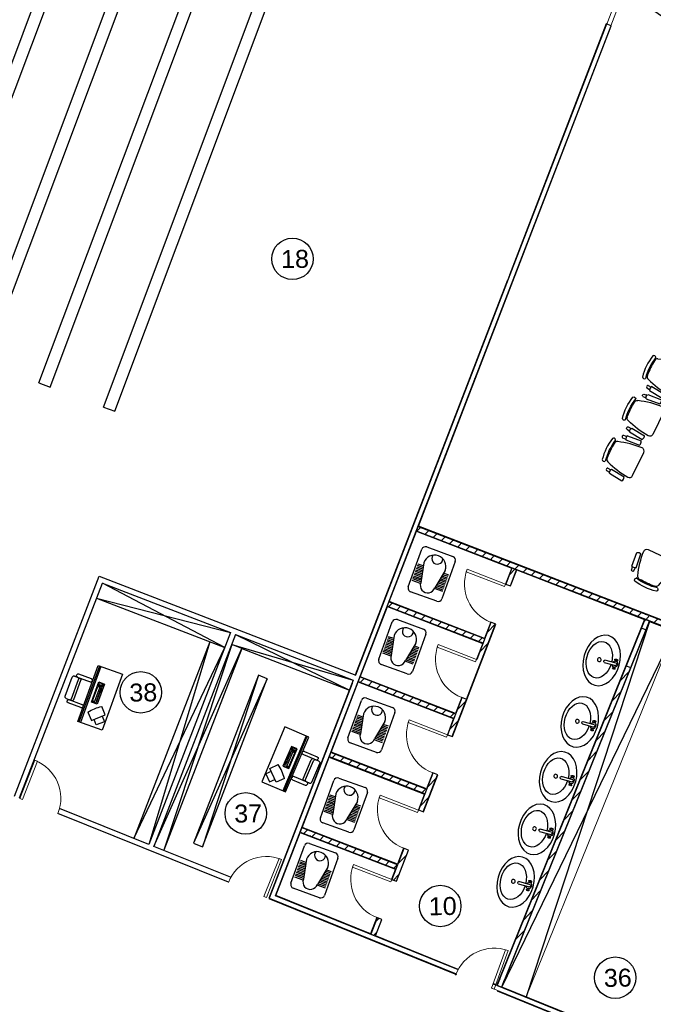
# Model space of a CAD drawing. Header units: inches. Extents: x 424 to 2043, y -237 to 445.
# Tile 108 of 256: x 724 to 735, y -102 to -83. Entities that reach past the tile are written whole.
import ezdxf

# ---------------------------------------------------------------- set-up
doc = ezdxf.new("R2010")
doc.units = ezdxf.units.IN
doc.header["$MEASUREMENT"] = 0
doc.layers.add('1', color=8, linetype='Continuous')
doc.layers.add('MOBLEMAN', color=1, linetype='Continuous')
for name, color, linetype, lineweight in [('A-DOOR', 31, 'Continuous', 9), ('A-GLAZ-CURT', 52, 'Continuous', 9), ('A-WALL', 113, 'Continuous', 9), ('A-WALL-PATT', 111, 'Continuous', 25)]:
    doc.layers.add(name, color=color, linetype=linetype, lineweight=lineweight)
doc.styles.add('ATTR', font='romans.shx', dxfattribs={"width": 0.8, "height": 0.448737})
doc.styles.get("Standard").update_dxf_attribs({"font": 'arial.ttf'})
pattern_1 = [(45.89417, (852.0838, -131.8069), (-0.21541665, 0.20879576), []), (135.89417, (852.0838, -131.8069), (-0.20879576, -0.21541665), [])]
pattern_2 = [(0.89417, (852.0838, -131.8069), (-0.00234084, 0.14998173), []), (90.89417, (852.0838, -131.8069), (-0.14998173, -0.00234084), [])]
pattern_3 = [(45.89417, (852.0838, -131.8069), (-0.10770832, 0.10439788), [])]

# ---------------------------------------------------------------- blocks, each defined once
blk = doc.blocks.new('Family2 - Family2-157059-اول')
at = {"layer": 'A-GLAZ-CURT'}
for p, q in [((-117.708, 51.811), (-117.787, 51.802)), ((-117.781, 51.797), (-117.734, 51.803)), ((-117.744, 51.746), (-117.701, 51.751)), ((-115.39, 50.837), (-115.936, 50.486)), ((-115.39, 50.837), (-115.787, 50.363)), ((-115.39, 50.837), (-115.787, 50.363)), ((-115.39, 50.837), (-115.564, 50.213)), ((-115.945, 50.477), (-115.936, 50.486)), ((-115.569, 50.206), (-115.564, 50.213)), ((-114.822, 49.654), (-114.829, 49.617)), ((-114.77, 49.605), (-114.763, 49.642))]:
    blk.add_line(p, q, dxfattribs=at)
at = {"layer": 'A-GLAZ-CURT', "lineweight": 18}
for p, q in [((-117.752, 51.779), (-117.751, 51.773)), ((-117.75, 51.786), (-117.751, 51.78)), ((-117.751, 51.773), (-117.749, 51.768)), ((-117.747, 51.792), (-117.75, 51.786)), ((-117.741, 51.797), (-117.746, 51.792)), ((-117.734, 51.802), (-117.741, 51.798)), ((-117.726, 51.806), (-117.734, 51.803)), ((-117.717, 51.809), (-117.725, 51.807)), ((-117.748, 51.767), (-117.744, 51.762)), ((-117.721, 51.752), (-117.712, 51.751))]:
    blk.add_line(p, q, dxfattribs=at)
at = {"layer": 'A-GLAZ-CURT', "lineweight": 18, "flags": 128}
for points in [[(-117.675, 51.759), (-117.668, 51.764), (-117.662, 51.77), (-117.659, 51.776), (-117.657, 51.782), (-117.658, 51.789), (-117.66, 51.795), (-117.664, 51.8), (-117.671, 51.804), (-117.678, 51.808), (-117.687, 51.81), (-117.697, 51.811), (-117.706, 51.811), (-117.716, 51.809)], [(-117.744, 51.762), (-117.738, 51.758), (-117.73, 51.754), (-117.722, 51.752)], [(-117.711, 51.751), (-117.702, 51.751), (-117.692, 51.753), (-117.683, 51.756), (-117.675, 51.759)], [(-114.817, 49.666), (-114.821, 49.658), (-114.822, 49.649), (-114.823, 49.64), (-114.821, 49.631), (-114.819, 49.623), (-114.814, 49.617), (-114.809, 49.612), (-114.803, 49.609), (-114.797, 49.607), (-114.79, 49.608), (-114.783, 49.611), (-114.777, 49.616), (-114.771, 49.622), (-114.767, 49.629)], [(-114.767, 49.629), (-114.764, 49.638), (-114.762, 49.647), (-114.762, 49.656), (-114.763, 49.664), (-114.766, 49.672), (-114.77, 49.679), (-114.775, 49.684), (-114.781, 49.687), (-114.788, 49.688), (-114.795, 49.687), (-114.801, 49.685), (-114.808, 49.68), (-114.813, 49.674), (-114.817, 49.666)]]:
    blk.add_lwpolyline(points, dxfattribs=at)
blk = doc.blocks.new('M_Single-Louvered - 0762 x 2032mm-226899-اول')
at = {"layer": 'A-DOOR', "lineweight": 18}
for p, q in [((0.33, 0.05), (0.33, 0.812)), ((0.381, 0.812), (0.33, 0.812)), ((0.381, 0.05), (0.381, 0.812)), ((0.381, 0.05), (0.33, 0.05))]:
    blk.add_line(p, q, dxfattribs=at)
at = {"layer": 'A-DOOR'}
blk.add_arc((0.381, 0.05), 0.762, 90, 180, dxfattribs=at)
blk = doc.blocks.new('M_Single-Louvered - 0762 x 2032mm-226899-همکف')
at = {"layer": 'A-DOOR', "lineweight": 18}
for p, q in [((0.33, 0.05), (0.33, 0.812)), ((0.381, 0.812), (0.33, 0.812)), ((0.381, 0.05), (0.381, 0.812)), ((0.381, 0.05), (0.33, 0.05))]:
    blk.add_line(p, q, dxfattribs=at)
at = {"layer": 'A-DOOR'}
blk.add_arc((0.381, 0.05), 0.762, 90, 180, dxfattribs=at)
blk = doc.blocks.new('b')
for p, q in [((501.3, -340.8), (499.3, -361.3)), ((503, -335.6), (502.6, -340.3)), ((507.5, -341.4), (505.5, -361.9)), ((506.8, -336), (506.3, -340.7)), ((553.3, -341.4), (555.3, -361.9)), ((553.9, -336), (554.4, -340.7)), ((557.7, -335.6), (558.2, -340.3)), ((559.5, -340.8), (561.4, -361.3)), ((512.3, -371.7), (548.4, -371.7))]:
    blk.add_line(p, q)
for centre, radius, start, end in [((515.5, -325.9), 2.9, 124.2917, 235.7085), ((530.4, -399), 77.2, 77.6022, 102.398), ((530.4, -403.8), 77.2, 77.6022, 102.398), ((519.3, -333.7), 5, 93.6192, 160.8201), ((530.4, -510.3), 182, 86.4304, 93.6192), ((541.5, -333.7), 5, 19.1898, 86.4304), ((545.4, -325.9), 2.9, 304.2903, 55.7098), ((503.9, -346.2), 6.03, 53.4143, 115.5121), ((504.8, -336.7), 2.09, 19.1274, 149.5679), ((638.2, -375.1), 131, 160.8201, 176.408), ((422.5, -375.1), 130.9, 3.5926, 19.1898), ((556.9, -346.2), 6.03, 64.4879, 126.5857), ((555.9, -336.7), 2.09, 30.4321, 160.8726), ((502.9, -356.4), 6.03, 233.4143, 295.5121), ((512.2, -367), 4.69, 177.8137, 270.7481), ((548.5, -367), 4.69, 269.2521, 2.1868), ((557.9, -356.4), 6.03, 244.4879, 306.5857)]:
    blk.add_arc(centre, radius, start, end)
at = {"style": 'ATTR', "width": 0.8, "flags": 9}
blk.add_attdef('ESTCODE', (530.4, -321.7), '', height=0.012, rotation=0.0001, dxfattribs=at)
blk = doc.blocks.new('A$C1F663A27')
at = {"color": 1}
for p, q in [((0.412, 0.55), (0.426, 0.586)), ((0.426, 0.586), (0.462, 0.6)), ((0.498, 0.586), (0.462, 0.6)), ((0.512, 0.55), (0.498, 0.586)), ((0.512, 0.05), (0.512, 0.602)), ((1.212, 0.05), (1.212, 0.602)), ((1.212, 0.55), (1.226, 0.586)), ((1.226, 0.586), (1.262, 0.6)), ((1.298, 0.586), (1.262, 0.6)), ((1.312, 0.55), (1.298, 0.586)), ((0.412, 0.55), (0.412, 0.15)), ((1.312, 0.55), (1.312, 0.15)), ((0.412, 0.15), (0.426, 0.114)), ((0.426, 0.114), (0.462, 0.1)), ((0.498, 0.114), (0.462, 0.1)), ((0.512, 0.15), (0.498, 0.114)), ((0.512, 0.222), (0.526, 0.258)), ((0.512, 0.15), (0.526, 0.186)), ((0.512, 0.05), (0.526, 0.014)), ((0.526, 0.258), (0.562, 0.272)), ((0.526, 0.186), (0.562, 0.2)), ((0.526, 0.014), (0.562, 0)), ((0.562, 0.272), (1.162, 0.272)), ((0.562, 0.2), (1.162, 0.2)), ((1.198, 0.258), (1.162, 0.272)), ((1.198, 0.186), (1.162, 0.2)), ((1.198, 0.014), (1.162, 0)), ((1.212, 0.222), (1.198, 0.258)), ((1.212, 0.15), (1.198, 0.186)), ((1.212, 0.05), (1.198, 0.014)), ((1.212, 0.15), (1.226, 0.114)), ((1.226, 0.114), (1.262, 0.1)), ((1.298, 0.114), (1.262, 0.1)), ((1.312, 0.15), (1.298, 0.114)), ((0.562, 0), (1.162, 0))]:
    blk.add_line(p, q, dxfattribs=at)
at = {"layer": '1', "color": 1}
for p, q in [((0, 1.358), (0, 0.602)), ((1.747, 1.358), (0, 1.358)), ((0.261, 1.339), (0.091, 1.146)), ((0.158, 0.967), (0.459, 1.292)), ((0.394, 1.222), (0.261, 1.339)), ((0.459, 1.292), (0.655, 1.111)), ((1.747, 0.602), (1.747, 1.358)), ((0.091, 1.146), (0.219, 1.033)), ((0.354, 0.786), (0.158, 0.967)), ((1.295, 0.963), (0.667, 0.963)), ((0.667, 0.963), (0.667, 0.78)), ((0.707, 0.865), (0.68, 0.865)), ((0.68, 0.865), (0.68, 0.801)), ((0.712, 0.923), (0.695, 0.923)), ((0.695, 0.923), (0.695, 0.91)), ((0.695, 0.91), (0.712, 0.91)), ((0.707, 0.801), (0.707, 0.865)), ((0.712, 0.91), (0.712, 0.923)), ((1.164, 0.865), (0.717, 0.865)), ((0.717, 0.865), (0.717, 0.799)), ((0.736, 0.923), (0.867, 0.923)), ((0.736, 0.908), (0.736, 0.923)), ((0.867, 0.908), (0.736, 0.908)), ((0.867, 0.923), (0.867, 0.908)), ((0.881, 0.923), (1.012, 0.923)), ((0.881, 0.908), (0.881, 0.923)), ((1.012, 0.908), (0.881, 0.908)), ((1.012, 0.923), (1.012, 0.908)), ((1.024, 0.923), (1.156, 0.923)), ((1.024, 0.908), (1.024, 0.923)), ((1.156, 0.908), (1.024, 0.908)), ((1.156, 0.923), (1.156, 0.908)), ((1.164, 0.799), (1.164, 0.865)), ((1.181, 0.901), (1.219, 0.901)), ((1.181, 0.864), (1.181, 0.901)), ((1.192, 0.944), (1.27, 0.944)), ((1.192, 0.922), (1.192, 0.944)), ((1.27, 0.922), (1.192, 0.922)), ((1.219, 0.901), (1.219, 0.864)), ((1.229, 0.905), (1.279, 0.905)), ((1.229, 0.797), (1.229, 0.905)), ((1.27, 0.944), (1.27, 0.922)), ((1.279, 0.905), (1.279, 0.797)), ((1.295, 0.78), (1.295, 0.963)), ((1.747, 0.684), (0, 0.684)), ((0, 0.647), (1.747, 0.647)), ((0, 0.602), (1.747, 0.602)), ((0.667, 0.78), (1.295, 0.78)), ((0.68, 0.801), (0.707, 0.801)), ((0.717, 0.799), (1.164, 0.799)), ((1.219, 0.864), (1.181, 0.864)), ((1.185, 0.843), (1.219, 0.843)), ((1.185, 0.802), (1.185, 0.843)), ((1.219, 0.802), (1.185, 0.802)), ((1.219, 0.843), (1.219, 0.802)), ((1.279, 0.797), (1.229, 0.797))]:
    blk.add_line(p, q, dxfattribs=at)
blk.add_arc((-0.379, 1.766), 1.224, 306.8019, 327.6514, dxfattribs=at)
blk = doc.blocks.new('TOVALET SH 01')
at = {"layer": 'MOBLEMAN'}
for p, q in [((7.979, 9.982), (7.979, 10.482)), ((8.029, 10.532), (8.379, 10.532)), ((8.429, 10.482), (8.429, 9.982)), ((8.067, 10.292), (7.999, 10.292)), ((8.059, 10.332), (8.109, 10.082)), ((8.349, 10.332), (8.299, 10.082)), ((8.409, 10.292), (8.341, 10.292)), ((8.071, 10.272), (7.999, 10.272)), ((8.075, 10.252), (7.999, 10.252)), ((8.079, 10.232), (7.999, 10.232)), ((8.083, 10.212), (7.999, 10.212)), ((8.087, 10.192), (7.999, 10.192)), ((8.091, 10.172), (7.999, 10.172)), ((8.409, 10.172), (8.317, 10.172)), ((8.409, 10.192), (8.321, 10.192)), ((8.409, 10.212), (8.325, 10.212)), ((8.409, 10.232), (8.329, 10.232)), ((8.409, 10.252), (8.333, 10.252)), ((8.409, 10.272), (8.337, 10.272)), ((8.095, 10.152), (7.999, 10.152)), ((8.099, 10.132), (7.999, 10.132)), ((8.103, 10.112), (7.999, 10.112)), ((8.107, 10.092), (7.999, 10.092)), ((8.11, 10.072), (7.999, 10.072)), ((8.409, 10.072), (8.299, 10.072)), ((8.409, 10.092), (8.301, 10.092)), ((8.409, 10.112), (8.305, 10.112)), ((8.409, 10.132), (8.309, 10.132)), ((8.409, 10.152), (8.313, 10.152)), ((8.379, 9.932), (8.029, 9.932))]:
    blk.add_line(p, q, dxfattribs=at)
for centre, radius, start, end in [((8.029, 10.482), 0.05, 90, 180), ((8.204, 10.332), 0.145, 0, 180), ((8.204, 10.439), 0.07, 161.9779, 18.0221), ((8.379, 10.482), 0.05, 0, 90), ((8.204, 10.082), 0.095, 180, 0), ((8.029, 9.982), 0.05, 180, 270), ((8.379, 9.982), 0.05, 270, 0)]:
    blk.add_arc(centre, radius, start, end, dxfattribs=at)
blk = doc.blocks.new('DASTSHOI 01')
at = {"layer": 'MOBLEMAN'}
for p, q in [((8.845, 10.502), (8.863, 10.496)), ((8.863, 10.476), (8.845, 10.469)), ((8.884, 10.495), (8.884, 10.368)), ((8.909, 10.368), (8.909, 10.495)), ((8.948, 10.502), (8.93, 10.496)), ((8.93, 10.476), (8.948, 10.469))]:
    blk.add_line(p, q, dxfattribs=at)
at = {"layer": 'MOBLEMAN', "extrusion": (0, 0, -1)}
blk.add_ellipse((8.896, 10.335), major_axis=(0.278, 0), ratio=0.709678, dxfattribs=at)
for centre, major_axis, ratio, start_param, end_param in [((8.896, 10.308), (0.202, 0), 0.676896, -1.51076, 4.652353), ((8.866, 10.486), (0.0187, 0.0187), 1, 3.268297, 4.585628), ((8.819, 10.486), (-0.022, 0.022), 1, 1.808994, 2.903395), ((8.896, 10.485), (0.0359, 0), 0.771303, 3.527172, 5.897649), ((8.849, 10.486), (0.0119, 0.0119), 1, 0.164058, 1.441694), ((8.896, 10.485), (0.0359, 0), 0.771303, 1.916508, 2.783009), ((8.896, 10.492), (0.00885, 0.00885), 1, 4.169512, 6.825819), ((8.896, 10.485), (0.0359, 0), 0.771303, 0.358643, 1.225139), ((8.943, 10.486), (0.0119, 0.0119), 1, 3.270695, 4.548331), ((8.974, 10.486), (-0.022, 0.022), 1, 4.950587, 6.044988), ((8.927, 10.486), (-0.0187, 0.0187), 1, 1.697557, 3.014888), ((8.896, 10.371), (-0.00885, 0.00885), 1, 2.598782, 5.255276), ((8.896, 10.308), (-0.0143, 0.0143), 1, 0.785398, 7.068583)]:
    blk.add_ellipse(centre, major_axis=major_axis, ratio=ratio, start_param=start_param, end_param=end_param, dxfattribs=at)
blk = doc.blocks.new('jjk')
at = {"lineweight": 25}
for p, q in [((1576.969, 734.084), (1576.853, 733.754)), ((1593.281, 727.996), (1593.396, 728.327))]:
    blk.add_line(p, q, dxfattribs=at)
at = {"layer": 'A-WALL', "lineweight": 25}
for p, q in [((1593.396, 728.327), (1576.969, 734.084)), ((1593.281, 727.996), (1576.853, 733.754))]:
    blk.add_line(p, q, dxfattribs=at)

msp = doc.modelspace()

# ---------------------------------------------------------------- hatches: boundary and pattern name
at = {"layer": 'A-WALL-PATT', "lineweight": 9}
h = msp.add_hatch(dxfattribs=at)
h.set_pattern_fill('FP_2', color=256, angle=0.8942, style=0, pattern_type=2)
h.set_pattern_definition(pattern_1)
h.paths.add_polyline_path([(728.383, -99.699), (734.62, -83.541), (734.61, -83.538), (728.374, -99.696)], flags=0)
h = msp.add_hatch(dxfattribs=at)
h.set_pattern_fill('FP_2', color=256, angle=0.8942, style=0, pattern_type=2)
h.set_pattern_definition(pattern_1)
h.paths.add_polyline_path([(739.485, -96.206), (739.488, -96.197), (731, -92.92), (730.996, -92.929), (738.968, -96.007)], flags=0)
h = msp.add_hatch(dxfattribs=at)
h.set_pattern_fill('FP_4', color=256, angle=0.8942, style=0, pattern_type=2)
h.set_pattern_definition(pattern_3)
h.paths.add_polyline_path([(739.479, -96.193), (739.509, -96.119), (731.029, -92.845), (731, -92.92), (738.968, -95.996)], flags=0)
h = msp.add_hatch(dxfattribs=at)
h.set_pattern_fill('FP_3', color=256, angle=0.8942, style=0, pattern_type=2)
h.set_pattern_definition(pattern_2)
h.paths.add_polyline_path([(739.434, -96.09), (739.438, -96.081), (731.032, -92.836), (731.029, -92.845), (738.967, -95.91)], flags=0)
h = msp.add_hatch(dxfattribs=at)
h.set_pattern_fill('FP_3', color=256, angle=0.8942, style=0, pattern_type=2)
h.set_pattern_definition(pattern_2)
h.paths.add_polyline_path([(730.154, -100.416), (730.271, -100.112), (730.262, -100.109), (730.145, -100.412)], flags=0)
h.paths.add_polyline_path([(730.545, -99.401), (730.768, -98.824), (730.759, -98.82), (730.536, -99.398)], flags=0)
h.paths.add_polyline_path([(731.043, -98.113), (731.308, -97.424), (731.299, -97.421), (731.033, -98.109)], flags=0)
h.paths.add_polyline_path([(731.583, -96.714), (731.849, -96.025), (731.839, -96.021), (731.574, -96.71)], flags=0)
h.paths.add_polyline_path([(732.123, -95.314), (732.389, -94.626), (732.379, -94.622), (732.114, -95.311)], flags=0)
h.paths.add_polyline_path([(732.663, -93.915), (732.778, -93.617), (732.769, -93.614), (732.654, -93.911)], flags=0)
h = msp.add_hatch(dxfattribs=at)
h.set_pattern_fill('FP_4', color=256, angle=0.8942, style=0, pattern_type=2)
h.set_pattern_definition(pattern_3)
h.paths.add_polyline_path([(730.228, -100.446), (730.346, -100.141), (730.271, -100.112), (730.154, -100.416)], flags=0)
h.paths.add_polyline_path([(730.62, -99.43), (730.843, -98.853), (730.768, -98.824), (730.545, -99.401)], flags=0)
h.paths.add_polyline_path([(731.117, -98.142), (731.383, -97.453), (731.308, -97.424), (731.043, -98.113)], flags=0)
h.paths.add_polyline_path([(731.657, -96.742), (731.923, -96.054), (731.849, -96.025), (731.583, -96.714)], flags=0)
h.paths.add_polyline_path([(732.198, -95.343), (732.463, -94.655), (732.389, -94.626), (732.123, -95.314)], flags=0)
h.paths.add_polyline_path([(732.738, -93.944), (732.853, -93.646), (732.778, -93.617), (732.663, -93.915)], flags=0)
h = msp.add_hatch(dxfattribs=at)
h.set_pattern_fill('FP_2', color=256, angle=0.8942, style=0, pattern_type=2)
h.set_pattern_definition(pattern_1)
h.paths.add_polyline_path([(730.237, -100.449), (730.355, -100.145), (730.346, -100.141), (730.228, -100.446)], flags=0)
h.paths.add_polyline_path([(730.629, -99.434), (730.852, -98.856), (730.843, -98.853), (730.62, -99.43)], flags=0)
h.paths.add_polyline_path([(731.127, -98.145), (731.392, -97.457), (731.383, -97.453), (731.117, -98.142)], flags=0)
h.paths.add_polyline_path([(731.667, -96.746), (731.933, -96.057), (731.923, -96.054), (731.657, -96.742)], flags=0)
h.paths.add_polyline_path([(732.207, -95.347), (732.473, -94.658), (732.463, -94.655), (732.198, -95.343)], flags=0)
h.paths.add_polyline_path([(732.747, -93.947), (732.862, -93.65), (732.853, -93.646), (732.738, -93.944)], flags=0)
h = msp.add_hatch(dxfattribs=at)
h.set_pattern_fill('FP_2', color=256, angle=0.8942, style=0, pattern_type=2)
h.set_pattern_definition(pattern_1)
h.paths.add_polyline_path([(732.229, -95.013), (732.232, -95.004), (730.46, -94.32), (730.456, -94.329)], flags=0)
h = msp.add_hatch(dxfattribs=at)
h.set_pattern_fill('FP_4', color=256, angle=0.8942, style=0, pattern_type=2)
h.set_pattern_definition(pattern_3)
h.paths.add_polyline_path([(732.232, -95.004), (732.261, -94.929), (730.488, -94.245), (730.46, -94.32)], flags=0)
h = msp.add_hatch(dxfattribs=at)
h.set_pattern_fill('FP_3', color=256, angle=0.8942, style=0, pattern_type=2)
h.set_pattern_definition(pattern_2)
h.paths.add_polyline_path([(732.261, -94.929), (732.265, -94.92), (730.492, -94.236), (730.488, -94.245)], flags=0)
h = msp.add_hatch(dxfattribs=at)
h.set_pattern_fill('FP_2', color=256, angle=0.8942, style=0, pattern_type=2)
h.set_pattern_definition(pattern_1)
h.paths.add_polyline_path([(735.187, -94.726), (735.25, -94.571), (735.24, -94.568), (735.178, -94.722)], flags=0)
h.paths.add_polyline_path([(732.551, -101.245), (732.542, -101.241), (732.493, -101.361), (732.502, -101.365)])
edge = h.paths.add_edge_path()
edge.add_arc((732.615, -101.327), 0.762, 74.7654, 75.5232)
edge.add_line((732.806, -100.589), (734.892, -95.428))
edge.add_line((734.892, -95.428), (734.902, -95.432))
edge.add_line((734.902, -95.432), (732.815, -100.591))
h = msp.add_hatch(dxfattribs=at)
h.set_pattern_fill('FP_4', color=256, angle=0.8942, style=0, pattern_type=2)
h.set_pattern_definition(pattern_3)
h.paths.add_polyline_path([(735.261, -94.756), (735.324, -94.6), (735.25, -94.571), (735.187, -94.726)], flags=0)
edge = h.paths.add_edge_path()
edge.add_arc((732.615, -101.327), 0.762, 68.7343, 74.7654)
edge.add_line((732.815, -100.591), (734.902, -95.432))
edge.add_line((734.902, -95.432), (734.976, -95.462))
edge.add_line((734.976, -95.462), (732.891, -100.616))
h.paths.add_polyline_path([(732.625, -101.275), (732.551, -101.245), (732.502, -101.365), (732.576, -101.395)])
h = msp.add_hatch(dxfattribs=at)
h.set_pattern_fill('FP_4', color=256, angle=0.8942, style=0, pattern_type=2)
h.set_pattern_definition(pattern_3)
h.paths.add_polyline_path([(731.692, -96.403), (731.721, -96.328), (729.948, -95.644), (729.919, -95.719)], flags=0)
h = msp.add_hatch(dxfattribs=at)
h.set_pattern_fill('FP_3', color=256, angle=0.8942, style=0, pattern_type=2)
h.set_pattern_definition(pattern_2)
h.paths.add_polyline_path([(731.721, -96.328), (731.724, -96.319), (729.952, -95.635), (729.948, -95.644)], flags=0)
h = msp.add_hatch(dxfattribs=at)
h.set_pattern_fill('FP_2', color=256, angle=0.8942, style=0, pattern_type=2)
h.set_pattern_definition(pattern_1)
h.paths.add_polyline_path([(731.688, -96.412), (731.692, -96.403), (729.919, -95.719), (729.916, -95.728)], flags=0)
h = msp.add_hatch(dxfattribs=at)
h.set_pattern_fill('FP_2', color=256, angle=0.8942, style=0, pattern_type=2)
h.set_pattern_definition(pattern_1)
h.paths.add_polyline_path([(731.148, -97.812), (731.152, -97.802), (729.379, -97.118), (729.376, -97.128), (729.747, -97.271)], flags=0)
h = msp.add_hatch(dxfattribs=at)
h.set_pattern_fill('FP_4', color=256, angle=0.8942, style=0, pattern_type=2)
h.set_pattern_definition(pattern_3)
h.paths.add_polyline_path([(731.152, -97.802), (731.181, -97.728), (729.408, -97.044), (729.379, -97.118), (729.747, -97.26)], flags=0)
h = msp.add_hatch(dxfattribs=at)
h.set_pattern_fill('FP_3', color=256, angle=0.8942, style=0, pattern_type=2)
h.set_pattern_definition(pattern_2)
h.paths.add_polyline_path([(731.181, -97.728), (731.184, -97.718), (729.412, -97.034), (729.408, -97.044), (729.745, -97.174)], flags=0)
h = msp.add_hatch(dxfattribs=at)
h.set_pattern_fill('FP_2', color=256, angle=0.8942, style=0, pattern_type=2)
h.set_pattern_definition(pattern_1)
h.paths.add_polyline_path([(730.608, -99.211), (730.612, -99.202), (728.839, -98.518), (728.836, -98.527), (729.772, -98.888)], flags=0)
h = msp.add_hatch(dxfattribs=at)
h.set_pattern_fill('FP_4', color=256, angle=0.8942, style=0, pattern_type=2)
h.set_pattern_definition(pattern_3)
h.paths.add_polyline_path([(730.612, -99.202), (730.641, -99.127), (728.868, -98.443), (728.839, -98.518), (729.772, -98.878)], flags=0)
h = msp.add_hatch(dxfattribs=at)
h.set_pattern_fill('FP_3', color=256, angle=0.8942, style=0, pattern_type=2)
h.set_pattern_definition(pattern_2)
h.paths.add_polyline_path([(730.641, -99.127), (730.644, -99.118), (728.872, -98.434), (728.868, -98.443), (729.771, -98.791)], flags=0)

# ---------------------------------------------------------------- linework, layer by layer
for p, q in [((723.522, -97.85), (725.099, -93.764)), ((725.099, -93.764), (729.867, -95.604)), ((723.615, -97.886), (725.156, -93.893)), ((725.156, -93.893), (727.541, -94.813)), ((727.433, -95.093), (725.156, -93.893)), ((725.048, -94.173), (727.433, -95.093)), ((725.048, -94.173), (727.541, -94.813)), ((727.261, -94.705), (727.261, -94.705)), ((735.334, -94.604), (733.04, -101.583)), ((727.541, -94.813), (726.019, -98.748)), ((727.634, -94.849), (726.112, -98.785)), ((727.634, -94.849), (729.822, -95.694)), ((727.634, -94.849), (729.75, -95.88)), ((732.586, -101.399), (735.725, -94.943)), ((727.153, -94.985), (725.739, -98.639)), ((725.739, -98.639), (727.433, -95.093)), ((727.153, -94.985), (726.019, -98.748)), ((726.112, -98.785), (727.749, -95.108)), ((727.562, -95.036), (726.298, -98.857)), ((727.749, -95.108), (726.298, -98.857)), ((727.749, -95.108), (727.562, -95.036)), ((727.562, -95.036), (729.822, -95.694)), ((727.749, -95.108), (729.75, -95.88)), ((728.223, -95.671), (726.853, -98.727)), ((728.057, -95.607), (727.019, -98.791)), ((727.501, -99.452), (724.33, -98.175)), ((726.019, -98.748), (724.36, -98.08)), ((727.538, -99.359), (726.112, -98.785))]:
    msp.add_line(p, q)
msp.add_lwpolyline([(728.223, -95.671), (728.057, -95.607), (726.853, -98.727), (727.019, -98.791)], close=True)
for centre in [(728.691, -87.87), (725.871, -95.923), (727.822, -98.172), (731.44, -99.893), (734.694, -101.225)]:
    msp.add_circle(centre, 0.385)
at = {"layer": 'A-WALL'}
for p, q in [((734.798, -82.83), (729.867, -95.604)), ((734.866, -82.877), (728.37, -99.705)), ((732.694, -88.254), (732.726, -88.17)), ((731.032, -92.836), (731, -92.92)), ((739.479, -96.193), (731, -92.92)), ((739.434, -96.09), (731.029, -92.845)), ((732.778, -93.617), (732.663, -93.915)), ((732.853, -93.646), (732.738, -93.944)), ((732.853, -93.646), (732.769, -93.614)), ((730.492, -94.236), (730.46, -94.32)), ((732.232, -95.004), (730.46, -94.32)), ((732.261, -94.929), (730.488, -94.245)), ((735.187, -94.726), (735.25, -94.571)), ((735.334, -94.604), (735.25, -94.571)), ((732.463, -94.655), (731.923, -96.054)), ((732.389, -94.626), (732.123, -95.314)), ((732.549, -101.25), (735.187, -94.726)), ((732.576, -101.395), (735.261, -94.756)), ((735.261, -94.756), (735.324, -94.6)), ((732.229, -95.013), (732.261, -94.929)), ((733.04, -101.583), (735.725, -94.943)), ((729.952, -95.635), (729.919, -95.719)), ((731.721, -96.328), (729.948, -95.644)), ((729.807, -95.761), (728.267, -99.75)), ((731.692, -96.403), (729.919, -95.719)), ((731.849, -96.025), (731.583, -96.714)), ((731.923, -96.054), (731.657, -96.742)), ((731.688, -96.412), (731.721, -96.328)), ((729.412, -97.034), (729.379, -97.118)), ((731.152, -97.802), (729.379, -97.118)), ((731.181, -97.728), (729.408, -97.044)), ((731.308, -97.424), (731.043, -98.113)), ((731.383, -97.453), (731.117, -98.142)), ((731.148, -97.812), (731.181, -97.728)), ((728.872, -98.434), (728.839, -98.518)), ((730.612, -99.202), (728.839, -98.518)), ((730.641, -99.127), (728.868, -98.443)), ((730.768, -98.824), (730.545, -99.401)), ((730.843, -98.853), (730.62, -99.43)), ((730.608, -99.211), (730.641, -99.127)), ((728.267, -99.75), (731.741, -101.154)), ((728.37, -99.705), (731.77, -101.08)), ((730.271, -100.112), (730.154, -100.416)), ((730.346, -100.141), (730.228, -100.446)), ((730.145, -100.412), (730.228, -100.446)), ((732.422, -101.344), (736.614, -103.039)), ((732.502, -101.365), (732.551, -101.245)), ((732.576, -101.395), (732.628, -101.267)), ((732.388, -101.416), (734.233, -102.162)), ((732.502, -101.365), (732.586, -101.399))]:
    msp.add_line(p, q, dxfattribs=at)
at = {"layer": 'A-WALL', "lineweight": 25}
for p, q in [((731.032, -92.836), (734.62, -83.541)), ((734.526, -83.505), (732.726, -88.17)), ((734.62, -83.541), (734.526, -83.505)), ((732.69, -88.263), (729.858, -95.601)), ((730.492, -94.236), (730.996, -92.929)), ((730.996, -92.929), (732.769, -93.614)), ((739.429, -96.077), (731.032, -92.836)), ((732.769, -93.614), (732.654, -93.911)), ((732.747, -93.947), (732.862, -93.65)), ((732.862, -93.65), (735.24, -94.568)), ((732.654, -93.911), (732.747, -93.947)), ((729.952, -95.635), (730.456, -94.329)), ((730.456, -94.329), (732.229, -95.013)), ((732.265, -94.92), (730.492, -94.236)), ((735.24, -94.568), (735.178, -94.722)), ((731.933, -96.057), (732.473, -94.658)), ((732.379, -94.622), (732.265, -94.92)), ((732.473, -94.658), (732.379, -94.622)), ((735.178, -94.722), (732.531, -101.269)), ((732.586, -101.399), (735.271, -94.759)), ((735.178, -94.722), (735.271, -94.759)), ((735.271, -94.759), (735.334, -94.604)), ((735.334, -94.604), (739.485, -96.206)), ((732.229, -95.013), (732.114, -95.311)), ((734.985, -95.466), (734.892, -95.428)), ((731.724, -96.319), (729.952, -95.635)), ((729.822, -95.694), (728.254, -99.755)), ((729.412, -97.034), (729.916, -95.728)), ((729.916, -95.728), (731.688, -96.412)), ((731.839, -96.021), (731.724, -96.319)), ((731.933, -96.057), (731.839, -96.021)), ((731.667, -96.746), (731.933, -96.057)), ((731.688, -96.412), (731.574, -96.71)), ((731.574, -96.71), (731.667, -96.746)), ((728.872, -98.434), (729.376, -97.128)), ((729.376, -97.128), (731.148, -97.812)), ((731.184, -97.718), (729.412, -97.034)), ((731.127, -98.145), (731.392, -97.457)), ((731.299, -97.421), (731.184, -97.718)), ((731.392, -97.457), (731.299, -97.421)), ((731.148, -97.812), (731.033, -98.109)), ((731.033, -98.109), (731.127, -98.145)), ((728.383, -99.699), (728.836, -98.527)), ((728.836, -98.527), (730.608, -99.211)), ((730.644, -99.118), (728.872, -98.434)), ((730.629, -99.434), (730.852, -98.856)), ((730.759, -98.82), (730.644, -99.118)), ((730.852, -98.856), (730.759, -98.82)), ((730.608, -99.211), (730.536, -99.398)), ((730.536, -99.398), (730.629, -99.434)), ((730.145, -100.412), (728.383, -99.699)), ((728.254, -99.755), (731.741, -101.165)), ((730.262, -100.109), (730.145, -100.412)), ((730.237, -100.449), (730.355, -100.145)), ((730.355, -100.145), (730.262, -100.109)), ((731.775, -101.071), (730.237, -100.449)), ((732.493, -101.361), (732.426, -101.334)), ((732.542, -101.241), (732.493, -101.361)), ((732.586, -101.399), (732.639, -101.267)), ((732.496, -101.47), (734.229, -102.171)), ((736.617, -103.029), (732.586, -101.399))]:
    msp.add_line(p, q, dxfattribs=at)
msp.add_open_spline([(715.479, -69.381), (722.992, -74.611), (733.825, -82.152), (744.658, -89.694), (747.979, -92.006)], degree=3, knots=[0, 0, 0, 0, 0.4444444, 0.6409021, 0.6409021, 0.6409021, 0.6409021], dxfattribs=at)

# ---------------------------------------------------------------- block references
at = {"lineweight": 25, "xscale": 0.6403536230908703, "yscale": 0.6403536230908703, "zscale": 0.6403536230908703, "rotation": 268.7154284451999}
for p in [(277.196, 941.636), (278.394, 941.185), (279.593, 940.735), (280.792, 940.284), (281.99, 939.834)]:
    msp.add_blockref('jjk', p, dxfattribs=at)
for name, p, xscale, yscale, zscale, rotation in [('b', (728.376, -94.301), 0.01322696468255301, 0.01322696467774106, 0.01322696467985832, 64.03175434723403), ('b', (734.148, -82.456), -0.013226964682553, 0.01322696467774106, 0.01322696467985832, 64.03175434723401), ('b', (727.628, -95.836), 0.01322696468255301, 0.01322696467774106, 0.01322696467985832, 64.03175434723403), ('b', (727.088, -94.856), -0.01322696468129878, 0.01322696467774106, 0.01322696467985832, 154.95104266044), ('A$C1F663A27', (724.341, -96.332), -0.6344270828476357, 0.6344270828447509, 0.6344270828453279, 249.8727835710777), ('A$C1F663A27', (728.913, -97.923), 0.6344270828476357, 0.6344270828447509, 0.6344270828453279, 67.07336732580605)]:
    msp.add_blockref(name, p, dxfattribs=dict(xscale=xscale, yscale=yscale, zscale=zscale, rotation=rotation))
at = {"layer": 'A-DOOR'}
for name, p, rotation in [('M_Single-Louvered - 0762 x 2032mm-226899-اول', (732.563, -94.285), 68.89417014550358), ('M_Single-Louvered - 0762 x 2032mm-226899-اول', (732.023, -95.684), 68.89417014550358), ('M_Single-Louvered - 0762 x 2032mm-226899-اول', (731.483, -97.083), 68.89417014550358), ('M_Single-Louvered - 0762 x 2032mm-226899-اول', (730.943, -98.483), 68.89417014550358), ('M_Single-Louvered - 0762 x 2032mm-226899-همکف', (727.836, -99.641), 338.4046384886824), ('M_Single-Louvered - 0762 x 2032mm-226899-اول', (730.446, -99.771), 68.89417014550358), ('M_Single-Louvered - 0762 x 2032mm-226899-اول', (732.067, -101.356), 340.1242676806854)]:
    msp.add_blockref(name, p, dxfattribs=dict(at, rotation=rotation))
at = {"layer": 'A-DOOR', "xscale": -1, "rotation": 338.362682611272}
msp.add_blockref('M_Single-Louvered - 0762 x 2032mm-226899-همکف', (723.957, -98.081), dxfattribs=at)
at = {"layer": 'A-GLAZ-CURT', "rotation": 0.8941701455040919}
msp.add_blockref('Family2 - Family2-157059-اول', (852.084, -131.807), dxfattribs=at)
at = {"layer": 'MOBLEMAN', "lineweight": 50}
for name, p, xscale, yscale, zscale, rotation in [('TOVALET SH 01', (714.769, -103.81), 1.475353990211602, 1.475353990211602, 1.475353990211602, 340.1337560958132), ('TOVALET SH 01', (714.221, -105.16), 1.475353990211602, 1.475353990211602, 1.475353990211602, 340.1337560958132), ('DASTSHOI 01', (721.368, -75.904), 1.717117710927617, 1.717117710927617, 1.717117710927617, 254.6597092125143), ('TOVALET SH 01', (713.647, -106.618), 1.475353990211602, 1.475353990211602, 1.475353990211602, 340.1337560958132), ('DASTSHOI 01', (720.962, -77.047), 1.717117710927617, 1.717117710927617, 1.717117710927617, 254.6597092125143), ('DASTSHOI 01', (720.559, -78.067), 1.717117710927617, 1.717117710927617, 1.717117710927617, 254.6597092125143), ('TOVALET SH 01', (713.134, -108.103), 1.475353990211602, 1.475353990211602, 1.475353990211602, 340.1337560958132), ('DASTSHOI 01', (720.164, -79.043), 1.717117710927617, 1.717117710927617, 1.717117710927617, 254.6597092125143), ('TOVALET SH 01', (712.587, -109.32), 1.475353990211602, 1.475353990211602, 1.475353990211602, 340.1337560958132), ('DASTSHOI 01', (719.769, -80.019), 1.717117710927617, 1.717117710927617, 1.717117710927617, 254.6597092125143)]:
    msp.add_blockref(name, p, dxfattribs=dict(at, xscale=xscale, yscale=yscale, zscale=zscale, rotation=rotation))

# ---------------------------------------------------------------- texts
at = {"char_height": 0.3338, "attachment_point": 1, "rotation": 0.8942}
for s, insert in [('18', (728.476, -87.708)), ('38', (725.655, -95.762)), ('37', (727.606, -98.01)), ('10', (731.224, -99.732)), ('36', (734.479, -101.063))]:
    msp.add_mtext_dynamic_manual_height_columns(s, width=12.83273, gutter_width=1.669, heights=[0], dxfattribs=dict(at, insert=insert))

doc.saveas('drawing.dxf')
